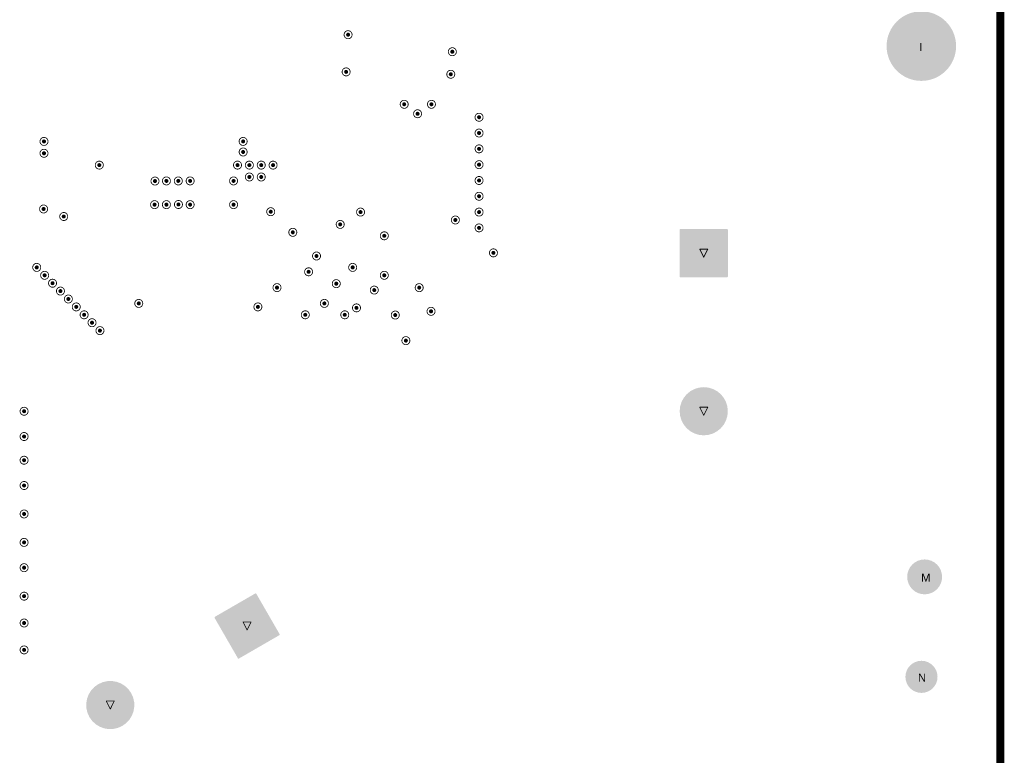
# Model space of a CAD drawing. Header units: inches. Extents: x -11.9 to 0, y -4.1 to 7.1.
# Tile 37 of 54: x -2.4 to 0, y 1.5 to 3.4. Entities that reach past the tile are written whole.
import ezdxf

# ---------------------------------------------------------------- set-up
doc = ezdxf.new("R2010")
doc.units = ezdxf.units.IN
doc.header["$MEASUREMENT"] = 0
for name, color, linetype in [('DrillDrawing', 1, 'Continuous'), ('Mechanical1', 6, 'Continuous'), ('MultiLayer', 9, 'Continuous'), ('PadHoleLayer', 156, 'Continuous'), ('ViaHoleLayer', 16, 'Continuous')]:
    doc.layers.add(name, color=color, linetype=linetype)
doc.styles.add('Arial', font='txt', dxfattribs={"height": 0.2})

# ---------------------------------------------------------------- blocks, each defined once
blk = doc.blocks.new('K_______5005_47')
at = {"layer": 'MultiLayer'}
h = blk.add_hatch(color=9, dxfattribs=at)
edge = h.paths.add_edge_path()
edge.add_arc((0, 0), 0.0435, 0, 360)
at = {"layer": 'PadHoleLayer'}
h = blk.add_hatch(color=156, dxfattribs=at)
edge = h.paths.add_edge_path()
edge.add_arc((0, 0), 0.0315, 0, 360)
blk = doc.blocks.new('K_______5001_99')
at = {"layer": 'MultiLayer'}
h = blk.add_hatch(color=9, dxfattribs=at)
edge = h.paths.add_edge_path()
edge.add_arc((0, 0), 0.04, 0, 360)
at = {"layer": 'PadHoleLayer'}
h = blk.add_hatch(color=156, dxfattribs=at)
edge = h.paths.add_edge_path()
edge.add_arc((0, 0), 0.02, 0, 360)
blk = doc.blocks.new('FP_9774015960R_ROUND_SPACER_6MM0_MFG_B_163')
at = {"layer": 'MultiLayer'}
h = blk.add_hatch(color=9, dxfattribs=at)
edge = h.paths.add_edge_path()
edge.add_arc((0, 0), 0.0866, 0, 360)
at = {"layer": 'PadHoleLayer'}
h = blk.add_hatch(color=156, dxfattribs=at)
edge = h.paths.add_edge_path()
edge.add_arc((0, 0), 0.0866, 0, 360)
blk = doc.blocks.new('FP_ALH82D161DD600_RADIAL_MFG_236')
at = {"layer": 'MultiLayer'}
h = blk.add_hatch(color=9, dxfattribs=at)
edge = h.paths.add_edge_path()
edge.add_arc((-0.2551, 0.0582), 0.0018, 90, 180)
edge.add_line((-0.2569, 0.0582), (-0.2569, -0.0582))
edge.add_arc((-0.2551, -0.0582), 0.0018, 180, 270)
edge.add_line((-0.2551, -0.06), (-0.1386, -0.06))
edge.add_arc((-0.1386, -0.0582), 0.0018, 270, 360)
edge.add_line((-0.1368, -0.0582), (-0.1368, 0.0582))
edge.add_arc((-0.1386, 0.0582), 0.0018, 0, 90)
edge.add_line((-0.1386, 0.06), (-0.2551, 0.06))
h = blk.add_hatch(color=9, dxfattribs=at)
edge = h.paths.add_edge_path()
edge.add_arc((0.1969, 0), 0.06, 0, 360)
at = {"layer": 'PadHoleLayer'}
h = blk.add_hatch(color=156, dxfattribs=at)
edge = h.paths.add_edge_path()
edge.add_arc((-0.1969, 0), 0.0394, 0, 360)
h = blk.add_hatch(color=156, dxfattribs=at)
edge = h.paths.add_edge_path()
edge.add_arc((0.1969, 0), 0.0394, 0, 360)
blk = doc.blocks.new('FP_ALH82D161DD600_RADIAL_MFG_238')
at = {"layer": 'MultiLayer'}
h = blk.add_hatch(color=9, dxfattribs=at)
edge = h.paths.add_edge_path()
edge.add_arc((-0.2551, 0.0582), 0.0018, 90, 180)
edge.add_line((-0.2569, 0.0582), (-0.2569, -0.0582))
edge.add_arc((-0.2551, -0.0582), 0.0018, 180, 270)
edge.add_line((-0.2551, -0.06), (-0.1386, -0.06))
edge.add_arc((-0.1386, -0.0582), 0.0018, 270, 360)
edge.add_line((-0.1368, -0.0582), (-0.1368, 0.0582))
edge.add_arc((-0.1386, 0.0582), 0.0018, 0, 90)
edge.add_line((-0.1386, 0.06), (-0.2551, 0.06))
h = blk.add_hatch(color=9, dxfattribs=at)
edge = h.paths.add_edge_path()
edge.add_arc((0.1969, 0), 0.06, 0, 360)
at = {"layer": 'PadHoleLayer'}
h = blk.add_hatch(color=156, dxfattribs=at)
edge = h.paths.add_edge_path()
edge.add_arc((-0.1969, 0), 0.0394, 0, 360)
h = blk.add_hatch(color=156, dxfattribs=at)
edge = h.paths.add_edge_path()
edge.add_arc((0.1969, 0), 0.0394, 0, 360)

msp = doc.modelspace()

# ---------------------------------------------------------------- hatches: boundary and pattern name
at = {"layer": 'ViaHoleLayer'}
h = msp.add_hatch(color=16, dxfattribs=at)
edge = h.paths.add_edge_path()
edge.add_arc((-1.6256, 3.3355), 0.005, 0, 360)
h = msp.add_hatch(color=16, dxfattribs=at)
edge = h.paths.add_edge_path()
edge.add_arc((-1.3658, 3.2931), 0.005, 0, 360)
h = msp.add_hatch(color=16, dxfattribs=at)
edge = h.paths.add_edge_path()
edge.add_arc((-1.6305, 3.2429), 0.005, 0, 360)
h = msp.add_hatch(color=16, dxfattribs=at)
edge = h.paths.add_edge_path()
edge.add_arc((-1.3697, 3.237), 0.005, 0, 360)
h = msp.add_hatch(color=16, dxfattribs=at)
edge = h.paths.add_edge_path()
edge.add_arc((-1.4858, 3.1622), 0.005, 0, 360)
h = msp.add_hatch(color=16, dxfattribs=at)
edge = h.paths.add_edge_path()
edge.add_arc((-1.4179, 3.1622), 0.005, 0, 360)
h = msp.add_hatch(color=16, dxfattribs=at)
edge = h.paths.add_edge_path()
edge.add_arc((-1.4524, 3.1386), 0.005, 0, 360)
h = msp.add_hatch(color=16, dxfattribs=at)
edge = h.paths.add_edge_path()
edge.add_arc((-1.2992, 3.1299), 0.005, 0, 360)
h = msp.add_hatch(color=16, dxfattribs=at)
edge = h.paths.add_edge_path()
edge.add_arc((-1.2992, 3.0906), 0.005, 0, 360)
h = msp.add_hatch(color=16, dxfattribs=at)
edge = h.paths.add_edge_path()
edge.add_arc((-2.3835, 3.0697), 0.005, 0, 360)
h = msp.add_hatch(color=16, dxfattribs=at)
edge = h.paths.add_edge_path()
edge.add_arc((-1.8872, 3.0697), 0.005, 0, 360)
h = msp.add_hatch(color=16, dxfattribs=at)
edge = h.paths.add_edge_path()
edge.add_arc((-2.3835, 3.0402), 0.005, 0, 360)
h = msp.add_hatch(color=16, dxfattribs=at)
edge = h.paths.add_edge_path()
edge.add_arc((-1.8872, 3.0434), 0.005, 0, 360)
h = msp.add_hatch(color=16, dxfattribs=at)
edge = h.paths.add_edge_path()
edge.add_arc((-1.2992, 3.0512), 0.005, 0, 360)
h = msp.add_hatch(color=16, dxfattribs=at)
edge = h.paths.add_edge_path()
edge.add_arc((-2.2457, 3.0107), 0.005, 0, 360)
h = msp.add_hatch(color=16, dxfattribs=at)
edge = h.paths.add_edge_path()
edge.add_arc((-1.9012, 3.0107), 0.005, 0, 360)
h = msp.add_hatch(color=16, dxfattribs=at)
edge = h.paths.add_edge_path()
edge.add_arc((-1.8717, 3.0107), 0.005, 0, 360)
h = msp.add_hatch(color=16, dxfattribs=at)
edge = h.paths.add_edge_path()
edge.add_arc((-1.8421, 3.0107), 0.005, 0, 360)
h = msp.add_hatch(color=16, dxfattribs=at)
edge = h.paths.add_edge_path()
edge.add_arc((-1.8126, 3.0107), 0.005, 0, 360)
h = msp.add_hatch(color=16, dxfattribs=at)
edge = h.paths.add_edge_path()
edge.add_arc((-1.2992, 3.0118), 0.005, 0, 360)
h = msp.add_hatch(color=16, dxfattribs=at)
edge = h.paths.add_edge_path()
edge.add_arc((-2.1069, 2.971), 0.005, 0, 360)
h = msp.add_hatch(color=16, dxfattribs=at)
edge = h.paths.add_edge_path()
edge.add_arc((-2.0784, 2.9713), 0.005, 0, 360)
h = msp.add_hatch(color=16, dxfattribs=at)
edge = h.paths.add_edge_path()
edge.add_arc((-2.0488, 2.9713), 0.005, 0, 360)
h = msp.add_hatch(color=16, dxfattribs=at)
edge = h.paths.add_edge_path()
edge.add_arc((-2.0193, 2.9713), 0.005, 0, 360)
h = msp.add_hatch(color=16, dxfattribs=at)
edge = h.paths.add_edge_path()
edge.add_arc((-1.911, 2.9713), 0.005, 0, 360)
h = msp.add_hatch(color=16, dxfattribs=at)
edge = h.paths.add_edge_path()
edge.add_arc((-1.8717, 2.9811), 0.005, 0, 360)
h = msp.add_hatch(color=16, dxfattribs=at)
edge = h.paths.add_edge_path()
edge.add_arc((-1.8421, 2.9811), 0.005, 0, 360)
h = msp.add_hatch(color=16, dxfattribs=at)
edge = h.paths.add_edge_path()
edge.add_arc((-1.2992, 2.9724), 0.005, 0, 360)
h = msp.add_hatch(color=16, dxfattribs=at)
edge = h.paths.add_edge_path()
edge.add_arc((-1.2992, 2.9331), 0.005, 0, 360)
h = msp.add_hatch(color=16, dxfattribs=at)
edge = h.paths.add_edge_path()
edge.add_arc((-2.3845, 2.9014), 0.005, 0, 360)
h = msp.add_hatch(color=16, dxfattribs=at)
edge = h.paths.add_edge_path()
edge.add_arc((-2.1079, 2.9122), 0.005, 0, 360)
h = msp.add_hatch(color=16, dxfattribs=at)
edge = h.paths.add_edge_path()
edge.add_arc((-2.0784, 2.9122), 0.005, 0, 360)
h = msp.add_hatch(color=16, dxfattribs=at)
edge = h.paths.add_edge_path()
edge.add_arc((-2.0484, 2.9126), 0.005, 0, 360)
h = msp.add_hatch(color=16, dxfattribs=at)
edge = h.paths.add_edge_path()
edge.add_arc((-2.0193, 2.9122), 0.005, 0, 360)
h = msp.add_hatch(color=16, dxfattribs=at)
edge = h.paths.add_edge_path()
edge.add_arc((-1.911, 2.9122), 0.005, 0, 360)
h = msp.add_hatch(color=16, dxfattribs=at)
edge = h.paths.add_edge_path()
edge.add_arc((-1.8184, 2.8946), 0.005, 0, 360)
h = msp.add_hatch(color=16, dxfattribs=at)
edge = h.paths.add_edge_path()
edge.add_arc((-1.5945, 2.8937), 0.005, 0, 360)
h = msp.add_hatch(color=16, dxfattribs=at)
edge = h.paths.add_edge_path()
edge.add_arc((-1.2992, 2.8937), 0.005, 0, 360)
h = msp.add_hatch(color=16, dxfattribs=at)
edge = h.paths.add_edge_path()
edge.add_arc((-2.3343, 2.8827), 0.005, 0, 360)
h = msp.add_hatch(color=16, dxfattribs=at)
edge = h.paths.add_edge_path()
edge.add_arc((-1.3583, 2.874), 0.005, 0, 360)
h = msp.add_hatch(color=16, dxfattribs=at)
edge = h.paths.add_edge_path()
edge.add_arc((-1.7634, 2.8433), 0.005, 0, 360)
h = msp.add_hatch(color=16, dxfattribs=at)
edge = h.paths.add_edge_path()
edge.add_arc((-1.6453, 2.863), 0.005, 0, 360)
h = msp.add_hatch(color=16, dxfattribs=at)
edge = h.paths.add_edge_path()
edge.add_arc((-1.2992, 2.8543), 0.005, 0, 360)
h = msp.add_hatch(color=16, dxfattribs=at)
edge = h.paths.add_edge_path()
edge.add_arc((-1.5354, 2.8346), 0.005, 0, 360)
h = msp.add_hatch(color=16, dxfattribs=at)
edge = h.paths.add_edge_path()
edge.add_arc((-1.7043, 2.7843), 0.005, 0, 360)
h = msp.add_hatch(color=16, dxfattribs=at)
edge = h.paths.add_edge_path()
edge.add_arc((-1.2634, 2.7921), 0.005, 0, 360)
h = msp.add_hatch(color=16, dxfattribs=at)
edge = h.paths.add_edge_path()
edge.add_arc((-2.4016, 2.7559), 0.005, 0, 360)
h = msp.add_hatch(color=16, dxfattribs=at)
edge = h.paths.add_edge_path()
edge.add_arc((-1.724, 2.7449), 0.005, 0, 360)
h = msp.add_hatch(color=16, dxfattribs=at)
edge = h.paths.add_edge_path()
edge.add_arc((-1.6142, 2.7559), 0.005, 0, 360)
h = msp.add_hatch(color=16, dxfattribs=at)
edge = h.paths.add_edge_path()
edge.add_arc((-2.3819, 2.7362), 0.005, 0, 360)
h = msp.add_hatch(color=16, dxfattribs=at)
edge = h.paths.add_edge_path()
edge.add_arc((-1.5354, 2.7362), 0.005, 0, 360)
h = msp.add_hatch(color=16, dxfattribs=at)
edge = h.paths.add_edge_path()
edge.add_arc((-2.3622, 2.7165), 0.005, 0, 360)
h = msp.add_hatch(color=16, dxfattribs=at)
edge = h.paths.add_edge_path()
edge.add_arc((-2.3425, 2.6969), 0.005, 0, 360)
h = msp.add_hatch(color=16, dxfattribs=at)
edge = h.paths.add_edge_path()
edge.add_arc((-1.8028, 2.7055), 0.005, 0, 360)
h = msp.add_hatch(color=16, dxfattribs=at)
edge = h.paths.add_edge_path()
edge.add_arc((-1.6551, 2.7154), 0.005, 0, 360)
h = msp.add_hatch(color=16, dxfattribs=at)
edge = h.paths.add_edge_path()
edge.add_arc((-1.5604, 2.6994), 0.005, 0, 360)
h = msp.add_hatch(color=16, dxfattribs=at)
edge = h.paths.add_edge_path()
edge.add_arc((-1.4484, 2.7055), 0.005, 0, 360)
h = msp.add_hatch(color=16, dxfattribs=at)
edge = h.paths.add_edge_path()
edge.add_arc((-2.3228, 2.6772), 0.005, 0, 360)
h = msp.add_hatch(color=16, dxfattribs=at)
edge = h.paths.add_edge_path()
edge.add_arc((-2.3031, 2.6575), 0.005, 0, 360)
h = msp.add_hatch(color=16, dxfattribs=at)
edge = h.paths.add_edge_path()
edge.add_arc((-2.1473, 2.6662), 0.005, 0, 360)
h = msp.add_hatch(color=16, dxfattribs=at)
edge = h.paths.add_edge_path()
edge.add_arc((-1.8504, 2.6575), 0.005, 0, 360)
h = msp.add_hatch(color=16, dxfattribs=at)
edge = h.paths.add_edge_path()
edge.add_arc((-1.6847, 2.6662), 0.005, 0, 360)
h = msp.add_hatch(color=16, dxfattribs=at)
edge = h.paths.add_edge_path()
edge.add_arc((-1.6047, 2.6551), 0.005, 0, 360)
h = msp.add_hatch(color=16, dxfattribs=at)
edge = h.paths.add_edge_path()
edge.add_arc((-1.4189, 2.6465), 0.005, 0, 360)
h = msp.add_hatch(color=16, dxfattribs=at)
edge = h.paths.add_edge_path()
edge.add_arc((-2.2835, 2.6378), 0.005, 0, 360)
h = msp.add_hatch(color=16, dxfattribs=at)
edge = h.paths.add_edge_path()
edge.add_arc((-1.7323, 2.6378), 0.005, 0, 360)
h = msp.add_hatch(color=16, dxfattribs=at)
edge = h.paths.add_edge_path()
edge.add_arc((-1.6339, 2.6378), 0.005, 0, 360)
h = msp.add_hatch(color=16, dxfattribs=at)
edge = h.paths.add_edge_path()
edge.add_arc((-1.5081, 2.6372), 0.005, 0, 360)
h = msp.add_hatch(color=16, dxfattribs=at)
edge = h.paths.add_edge_path()
edge.add_arc((-2.2638, 2.6181), 0.005, 0, 360)
h = msp.add_hatch(color=16, dxfattribs=at)
edge = h.paths.add_edge_path()
edge.add_arc((-2.2441, 2.5984), 0.005, 0, 360)
h = msp.add_hatch(color=16, dxfattribs=at)
edge = h.paths.add_edge_path()
edge.add_arc((-1.4816, 2.5735), 0.005, 0, 360)
h = msp.add_hatch(color=16, dxfattribs=at)
edge = h.paths.add_edge_path()
edge.add_arc((-2.4331, 2.3976), 0.005, 0, 360)
h = msp.add_hatch(color=16, dxfattribs=at)
edge = h.paths.add_edge_path()
edge.add_arc((-2.4331, 2.3346), 0.005, 0, 360)
h = msp.add_hatch(color=16, dxfattribs=at)
edge = h.paths.add_edge_path()
edge.add_arc((-2.4331, 2.2756), 0.005, 0, 360)
h = msp.add_hatch(color=16, dxfattribs=at)
edge = h.paths.add_edge_path()
edge.add_arc((-2.4331, 2.2126), 0.005, 0, 360)
h = msp.add_hatch(color=16, dxfattribs=at)
edge = h.paths.add_edge_path()
edge.add_arc((-2.4331, 2.1417), 0.005, 0, 360)
h = msp.add_hatch(color=16, dxfattribs=at)
edge = h.paths.add_edge_path()
edge.add_arc((-2.4331, 2.0709), 0.005, 0, 360)
h = msp.add_hatch(color=16, dxfattribs=at)
edge = h.paths.add_edge_path()
edge.add_arc((-2.4331, 2.0079), 0.005, 0, 360)
h = msp.add_hatch(color=16, dxfattribs=at)
edge = h.paths.add_edge_path()
edge.add_arc((-2.4331, 1.937), 0.005, 0, 360)
h = msp.add_hatch(color=16, dxfattribs=at)
edge = h.paths.add_edge_path()
edge.add_arc((-2.4331, 1.8701), 0.005, 0, 360)
h = msp.add_hatch(color=16, dxfattribs=at)
edge = h.paths.add_edge_path()
edge.add_arc((-2.4331, 1.8031), 0.005, 0, 360)

# ---------------------------------------------------------------- linework, layer by layer
at = {"layer": 'DrillDrawing'}
for points, const_width in [([(-1.6156, 3.3355, 1), (-1.6356, 3.3355, 1)], 0.002), ([(-1.6361, 3.3355, 1), (-1.6351, 3.3355, 1)], 0.001), ([(-1.6161, 3.3355, 1), (-1.6151, 3.3355, 1)], 0.001), ([(-1.3558, 3.2931, 1), (-1.3758, 3.2931, 1)], 0.002), ([(-1.3763, 3.2931, 1), (-1.3753, 3.2931, 1)], 0.001), ([(-1.3563, 3.2931, 1), (-1.3553, 3.2931, 1)], 0.001), ([(-1.6205, 3.2429, 1), (-1.6405, 3.2429, 1)], 0.002), ([(-1.641, 3.2429, 1), (-1.64, 3.2429, 1)], 0.001), ([(-1.621, 3.2429, 1), (-1.62, 3.2429, 1)], 0.001), ([(-1.3597, 3.237, 1), (-1.3797, 3.237, 1)], 0.002), ([(-1.3802, 3.237, 1), (-1.3792, 3.237, 1)], 0.001), ([(-1.3602, 3.237, 1), (-1.3592, 3.237, 1)], 0.001), ([(-1.4758, 3.1622, 1), (-1.4958, 3.1622, 1)], 0.002), ([(-1.4079, 3.1622, 1), (-1.4279, 3.1622, 1)], 0.002), ([(-1.4963, 3.1622, 1), (-1.4953, 3.1622, 1)], 0.001), ([(-1.4763, 3.1622, 1), (-1.4753, 3.1622, 1)], 0.001), ([(-1.4424, 3.1386, 1), (-1.4624, 3.1386, 1)], 0.002), ([(-1.4284, 3.1622, 1), (-1.4274, 3.1622, 1)], 0.001), ([(-1.4084, 3.1622, 1), (-1.4074, 3.1622, 1)], 0.001), ([(-1.4629, 3.1386, 1), (-1.4619, 3.1386, 1)], 0.001), ([(-1.4429, 3.1386, 1), (-1.4419, 3.1386, 1)], 0.001), ([(-1.2892, 3.1299, 1), (-1.3092, 3.1299, 1)], 0.002), ([(-1.3097, 3.1299, 1), (-1.3087, 3.1299, 1)], 0.001), ([(-1.2897, 3.1299, 1), (-1.2887, 3.1299, 1)], 0.001), ([(-1.2892, 3.0906, 1), (-1.3092, 3.0906, 1)], 0.002), ([(-2.3735, 3.0697, 1), (-2.3935, 3.0697, 1)], 0.002), ([(-2.394, 3.0697, 1), (-2.393, 3.0697, 1)], 0.001), ([(-2.374, 3.0697, 1), (-2.373, 3.0697, 1)], 0.001), ([(-1.8772, 3.0697, 1), (-1.8972, 3.0697, 1)], 0.002), ([(-1.8977, 3.0697, 1), (-1.8967, 3.0697, 1)], 0.001), ([(-1.8777, 3.0697, 1), (-1.8767, 3.0697, 1)], 0.001), ([(-1.3097, 3.0906, 1), (-1.3087, 3.0906, 1)], 0.001), ([(-1.2897, 3.0906, 1), (-1.2887, 3.0906, 1)], 0.001), ([(-2.3735, 3.0402, 1), (-2.3935, 3.0402, 1)], 0.002), ([(-1.8772, 3.0434, 1), (-1.8972, 3.0434, 1)], 0.002), ([(-1.8977, 3.0434, 1), (-1.8967, 3.0434, 1)], 0.001), ([(-1.8777, 3.0434, 1), (-1.8767, 3.0434, 1)], 0.001), ([(-1.2892, 3.0512, 1), (-1.3092, 3.0512, 1)], 0.002), ([(-1.3097, 3.0512, 1), (-1.3087, 3.0512, 1)], 0.001), ([(-1.2897, 3.0512, 1), (-1.2887, 3.0512, 1)], 0.001), ([(-2.394, 3.0402, 1), (-2.393, 3.0402, 1)], 0.001), ([(-2.374, 3.0402, 1), (-2.373, 3.0402, 1)], 0.001), ([(-2.2357, 3.0107, 1), (-2.2557, 3.0107, 1)], 0.002), ([(-1.8912, 3.0107, 1), (-1.9112, 3.0107, 1)], 0.002), ([(-1.8617, 3.0107, 1), (-1.8817, 3.0107, 1)], 0.002), ([(-1.8321, 3.0107, 1), (-1.8521, 3.0107, 1)], 0.002), ([(-1.8026, 3.0107, 1), (-1.8226, 3.0107, 1)], 0.002), ([(-1.2892, 3.0118, 1), (-1.3092, 3.0118, 1)], 0.002), ([(-2.2562, 3.0107, 1), (-2.2552, 3.0107, 1)], 0.001), ([(-2.2362, 3.0107, 1), (-2.2352, 3.0107, 1)], 0.001), ([(-1.9117, 3.0107, 1), (-1.9107, 3.0107, 1)], 0.001), ([(-1.8917, 3.0107, 1), (-1.8907, 3.0107, 1)], 0.001), ([(-1.8822, 3.0107, 1), (-1.8812, 3.0107, 1)], 0.001), ([(-1.8622, 3.0107, 1), (-1.8612, 3.0107, 1)], 0.001), ([(-1.8526, 3.0107, 1), (-1.8516, 3.0107, 1)], 0.001), ([(-1.8326, 3.0107, 1), (-1.8316, 3.0107, 1)], 0.001), ([(-1.8231, 3.0107, 1), (-1.8221, 3.0107, 1)], 0.001), ([(-1.8031, 3.0107, 1), (-1.8021, 3.0107, 1)], 0.001), ([(-1.3097, 3.0118, 1), (-1.3087, 3.0118, 1)], 0.001), ([(-1.2897, 3.0118, 1), (-1.2887, 3.0118, 1)], 0.001), ([(-2.0969, 2.971, 1), (-2.1169, 2.971, 1)], 0.002), ([(-2.1174, 2.971, 1), (-2.1164, 2.971, 1)], 0.001), ([(-2.0974, 2.971, 1), (-2.0964, 2.971, 1)], 0.001), ([(-2.0684, 2.9713, 1), (-2.0884, 2.9713, 1)], 0.002), ([(-2.0889, 2.9713, 1), (-2.0879, 2.9713, 1)], 0.001), ([(-2.0689, 2.9713, 1), (-2.0679, 2.9713, 1)], 0.001), ([(-2.0388, 2.9713, 1), (-2.0588, 2.9713, 1)], 0.002), ([(-2.0593, 2.9713, 1), (-2.0583, 2.9713, 1)], 0.001), ([(-2.0393, 2.9713, 1), (-2.0383, 2.9713, 1)], 0.001), ([(-2.0093, 2.9713, 1), (-2.0293, 2.9713, 1)], 0.002), ([(-2.0298, 2.9713, 1), (-2.0288, 2.9713, 1)], 0.001), ([(-2.0098, 2.9713, 1), (-2.0088, 2.9713, 1)], 0.001), ([(-1.901, 2.9713, 1), (-1.921, 2.9713, 1)], 0.002), ([(-1.9215, 2.9713, 1), (-1.9205, 2.9713, 1)], 0.001), ([(-1.9015, 2.9713, 1), (-1.9005, 2.9713, 1)], 0.001), ([(-1.8617, 2.9811, 1), (-1.8817, 2.9811, 1)], 0.002), ([(-1.8822, 2.9811, 1), (-1.8812, 2.9811, 1)], 0.001), ([(-1.8622, 2.9811, 1), (-1.8612, 2.9811, 1)], 0.001), ([(-1.8321, 2.9811, 1), (-1.8521, 2.9811, 1)], 0.002), ([(-1.8526, 2.9811, 1), (-1.8516, 2.9811, 1)], 0.001), ([(-1.8326, 2.9811, 1), (-1.8316, 2.9811, 1)], 0.001), ([(-1.2892, 2.9724, 1), (-1.3092, 2.9724, 1)], 0.002), ([(-1.3097, 2.9724, 1), (-1.3087, 2.9724, 1)], 0.001), ([(-1.2897, 2.9724, 1), (-1.2887, 2.9724, 1)], 0.001), ([(-2.0979, 2.9122, 1), (-2.1179, 2.9122, 1)], 0.002), ([(-2.0684, 2.9122, 1), (-2.0884, 2.9122, 1)], 0.002), ([(-2.0384, 2.9126, 1), (-2.0584, 2.9126, 1)], 0.002), ([(-2.0093, 2.9122, 1), (-2.0293, 2.9122, 1)], 0.002), ([(-1.901, 2.9122, 1), (-1.921, 2.9122, 1)], 0.002), ([(-1.2892, 2.9331, 1), (-1.3092, 2.9331, 1)], 0.002), ([(-1.3097, 2.9331, 1), (-1.3087, 2.9331, 1)], 0.001), ([(-1.2897, 2.9331, 1), (-1.2887, 2.9331, 1)], 0.001), ([(-2.3745, 2.9014, 1), (-2.3945, 2.9014, 1)], 0.002), ([(-2.395, 2.9014, 1), (-2.394, 2.9014, 1)], 0.001), ([(-2.375, 2.9014, 1), (-2.374, 2.9014, 1)], 0.001), ([(-2.1184, 2.9122, 1), (-2.1174, 2.9122, 1)], 0.001), ([(-2.0984, 2.9122, 1), (-2.0974, 2.9122, 1)], 0.001), ([(-2.0889, 2.9122, 1), (-2.0879, 2.9122, 1)], 0.001), ([(-2.0689, 2.9122, 1), (-2.0679, 2.9122, 1)], 0.001), ([(-2.0589, 2.9126, 1), (-2.0579, 2.9126, 1)], 0.001), ([(-2.0389, 2.9126, 1), (-2.0379, 2.9126, 1)], 0.001), ([(-2.0298, 2.9122, 1), (-2.0288, 2.9122, 1)], 0.001), ([(-2.0098, 2.9122, 1), (-2.0088, 2.9122, 1)], 0.001), ([(-1.9215, 2.9122, 1), (-1.9205, 2.9122, 1)], 0.001), ([(-1.9015, 2.9122, 1), (-1.9005, 2.9122, 1)], 0.001), ([(-1.8084, 2.8946, 1), (-1.8284, 2.8946, 1)], 0.002), ([(-1.8289, 2.8946, 1), (-1.8279, 2.8946, 1)], 0.001), ([(-1.8089, 2.8946, 1), (-1.8079, 2.8946, 1)], 0.001), ([(-1.5845, 2.8937, 1), (-1.6045, 2.8937, 1)], 0.002), ([(-1.2892, 2.8937, 1), (-1.3092, 2.8937, 1)], 0.002), ([(-2.3243, 2.8827, 1), (-2.3443, 2.8827, 1)], 0.002), ([(-2.3448, 2.8827, 1), (-2.3438, 2.8827, 1)], 0.001), ([(-2.3248, 2.8827, 1), (-2.3238, 2.8827, 1)], 0.001), ([(-1.6353, 2.863, 1), (-1.6553, 2.863, 1)], 0.002), ([(-1.605, 2.8937, 1), (-1.604, 2.8937, 1)], 0.001), ([(-1.585, 2.8937, 1), (-1.584, 2.8937, 1)], 0.001), ([(-1.3483, 2.874, 1), (-1.3683, 2.874, 1)], 0.002), ([(-1.3688, 2.874, 1), (-1.3678, 2.874, 1)], 0.001), ([(-1.3488, 2.874, 1), (-1.3478, 2.874, 1)], 0.001), ([(-1.3097, 2.8937, 1), (-1.3087, 2.8937, 1)], 0.001), ([(-1.2897, 2.8937, 1), (-1.2887, 2.8937, 1)], 0.001), ([(-1.7534, 2.8433, 1), (-1.7734, 2.8433, 1)], 0.002), ([(-1.6558, 2.863, 1), (-1.6548, 2.863, 1)], 0.001), ([(-1.6358, 2.863, 1), (-1.6348, 2.863, 1)], 0.001), ([(-1.2892, 2.8543, 1), (-1.3092, 2.8543, 1)], 0.002), ([(-1.3097, 2.8543, 1), (-1.3087, 2.8543, 1)], 0.001), ([(-1.2897, 2.8543, 1), (-1.2887, 2.8543, 1)], 0.001), ([(-1.7739, 2.8433, 1), (-1.7729, 2.8433, 1)], 0.001), ([(-1.7539, 2.8433, 1), (-1.7529, 2.8433, 1)], 0.001), ([(-1.5254, 2.8346, 1), (-1.5454, 2.8346, 1)], 0.002), ([(-1.5459, 2.8346, 1), (-1.5449, 2.8346, 1)], 0.001), ([(-1.5259, 2.8346, 1), (-1.5249, 2.8346, 1)], 0.001), ([(-1.2534, 2.7921, 1), (-1.2734, 2.7921, 1)], 0.002), ([(-0.7497, 2.8013, 1), (-0.7487, 2.8013, 1)], 0.001), ([(-0.7497, 2.8013, 1), (-0.7487, 2.8013, 1)], 0.001), ([(-0.7297, 2.8013, 1), (-0.7287, 2.8013, 1)], 0.001), ([(-0.7297, 2.8013, 1), (-0.7287, 2.8013, 1)], 0.001), ([(-1.6943, 2.7843, 1), (-1.7143, 2.7843, 1)], 0.002), ([(-1.7148, 2.7843, 1), (-1.7138, 2.7843, 1)], 0.001), ([(-1.6948, 2.7843, 1), (-1.6938, 2.7843, 1)], 0.001), ([(-1.2739, 2.7921, 1), (-1.2729, 2.7921, 1)], 0.001), ([(-1.2539, 2.7921, 1), (-1.2529, 2.7921, 1)], 0.001), ([(-0.7397, 2.7813, 1), (-0.7387, 2.7813, 1)], 0.001), ([(-0.7397, 2.7813, 1), (-0.7387, 2.7813, 1)], 0.001), ([(-2.3916, 2.7559, 1), (-2.4116, 2.7559, 1)], 0.002), ([(-2.4121, 2.7559, 1), (-2.4111, 2.7559, 1)], 0.001), ([(-2.3921, 2.7559, 1), (-2.3911, 2.7559, 1)], 0.001), ([(-1.714, 2.7449, 1), (-1.734, 2.7449, 1)], 0.002), ([(-1.6042, 2.7559, 1), (-1.6242, 2.7559, 1)], 0.002), ([(-1.6247, 2.7559, 1), (-1.6237, 2.7559, 1)], 0.001), ([(-1.6047, 2.7559, 1), (-1.6037, 2.7559, 1)], 0.001), ([(-2.3719, 2.7362, 1), (-2.3919, 2.7362, 1)], 0.002), ([(-2.3924, 2.7362, 1), (-2.3914, 2.7362, 1)], 0.001), ([(-2.3522, 2.7165, 1), (-2.3722, 2.7165, 1)], 0.002), ([(-2.3724, 2.7362, 1), (-2.3714, 2.7362, 1)], 0.001), ([(-1.7345, 2.7449, 1), (-1.7335, 2.7449, 1)], 0.001), ([(-1.7145, 2.7449, 1), (-1.7135, 2.7449, 1)], 0.001), ([(-1.6451, 2.7154, 1), (-1.6651, 2.7154, 1)], 0.002), ([(-1.5254, 2.7362, 1), (-1.5454, 2.7362, 1)], 0.002), ([(-1.5459, 2.7362, 1), (-1.5449, 2.7362, 1)], 0.001), ([(-1.5259, 2.7362, 1), (-1.5249, 2.7362, 1)], 0.001), ([(-2.3727, 2.7165, 1), (-2.3717, 2.7165, 1)], 0.001), ([(-2.3325, 2.6969, 1), (-2.3525, 2.6969, 1)], 0.002), ([(-2.3527, 2.7165, 1), (-2.3517, 2.7165, 1)], 0.001), ([(-1.7928, 2.7055, 1), (-1.8128, 2.7055, 1)], 0.002), ([(-1.8133, 2.7055, 1), (-1.8123, 2.7055, 1)], 0.001), ([(-1.7933, 2.7055, 1), (-1.7923, 2.7055, 1)], 0.001), ([(-1.6656, 2.7154, 1), (-1.6646, 2.7154, 1)], 0.001), ([(-1.6456, 2.7154, 1), (-1.6446, 2.7154, 1)], 0.001), ([(-1.5504, 2.6994, 1), (-1.5704, 2.6994, 1)], 0.002), ([(-1.5709, 2.6994, 1), (-1.5699, 2.6994, 1)], 0.001), ([(-1.5509, 2.6994, 1), (-1.5499, 2.6994, 1)], 0.001), ([(-1.4384, 2.7055, 1), (-1.4584, 2.7055, 1)], 0.002), ([(-1.4589, 2.7055, 1), (-1.4579, 2.7055, 1)], 0.001), ([(-1.4389, 2.7055, 1), (-1.4379, 2.7055, 1)], 0.001), ([(-2.353, 2.6969, 1), (-2.352, 2.6969, 1)], 0.001), ([(-2.3128, 2.6772, 1), (-2.3328, 2.6772, 1)], 0.002), ([(-2.3333, 2.6772, 1), (-2.3323, 2.6772, 1)], 0.001), ([(-2.333, 2.6969, 1), (-2.332, 2.6969, 1)], 0.001), ([(-2.3133, 2.6772, 1), (-2.3123, 2.6772, 1)], 0.001), ([(-2.1373, 2.6662, 1), (-2.1573, 2.6662, 1)], 0.002), ([(-1.6747, 2.6662, 1), (-1.6947, 2.6662, 1)], 0.002), ([(-2.2931, 2.6575, 1), (-2.3131, 2.6575, 1)], 0.002), ([(-2.3136, 2.6575, 1), (-2.3126, 2.6575, 1)], 0.001), ([(-2.2936, 2.6575, 1), (-2.2926, 2.6575, 1)], 0.001), ([(-2.1578, 2.6662, 1), (-2.1568, 2.6662, 1)], 0.001), ([(-2.1378, 2.6662, 1), (-2.1368, 2.6662, 1)], 0.001), ([(-1.8404, 2.6575, 1), (-1.8604, 2.6575, 1)], 0.002), ([(-1.8609, 2.6575, 1), (-1.8599, 2.6575, 1)], 0.001), ([(-1.8409, 2.6575, 1), (-1.8399, 2.6575, 1)], 0.001), ([(-1.6952, 2.6662, 1), (-1.6942, 2.6662, 1)], 0.001), ([(-1.6752, 2.6662, 1), (-1.6742, 2.6662, 1)], 0.001), ([(-1.5947, 2.6551, 1), (-1.6147, 2.6551, 1)], 0.002), ([(-1.6152, 2.6551, 1), (-1.6142, 2.6551, 1)], 0.001), ([(-1.5952, 2.6551, 1), (-1.5942, 2.6551, 1)], 0.001), ([(-1.4089, 2.6465, 1), (-1.4289, 2.6465, 1)], 0.002), ([(-2.2735, 2.6378, 1), (-2.2935, 2.6378, 1)], 0.002), ([(-2.294, 2.6378, 1), (-2.293, 2.6378, 1)], 0.001), ([(-2.2538, 2.6181, 1), (-2.2738, 2.6181, 1)], 0.002), ([(-2.274, 2.6378, 1), (-2.273, 2.6378, 1)], 0.001), ([(-1.7223, 2.6378, 1), (-1.7423, 2.6378, 1)], 0.002), ([(-1.7428, 2.6378, 1), (-1.7418, 2.6378, 1)], 0.001), ([(-1.7228, 2.6378, 1), (-1.7218, 2.6378, 1)], 0.001), ([(-1.6239, 2.6378, 1), (-1.6439, 2.6378, 1)], 0.002), ([(-1.6444, 2.6378, 1), (-1.6434, 2.6378, 1)], 0.001), ([(-1.6244, 2.6378, 1), (-1.6234, 2.6378, 1)], 0.001), ([(-1.4981, 2.6372, 1), (-1.5181, 2.6372, 1)], 0.002), ([(-1.5186, 2.6372, 1), (-1.5176, 2.6372, 1)], 0.001), ([(-1.4986, 2.6372, 1), (-1.4976, 2.6372, 1)], 0.001), ([(-1.4294, 2.6465, 1), (-1.4284, 2.6465, 1)], 0.001), ([(-1.4094, 2.6465, 1), (-1.4084, 2.6465, 1)], 0.001), ([(-2.2743, 2.6181, 1), (-2.2733, 2.6181, 1)], 0.001), ([(-2.2341, 2.5984, 1), (-2.2541, 2.5984, 1)], 0.002), ([(-2.2543, 2.6181, 1), (-2.2533, 2.6181, 1)], 0.001), ([(-2.2546, 2.5984, 1), (-2.2536, 2.5984, 1)], 0.001), ([(-2.2346, 2.5984, 1), (-2.2336, 2.5984, 1)], 0.001), ([(-1.4716, 2.5735, 1), (-1.4916, 2.5735, 1)], 0.002), ([(-1.4921, 2.5735, 1), (-1.4911, 2.5735, 1)], 0.001), ([(-1.4721, 2.5735, 1), (-1.4711, 2.5735, 1)], 0.001), ([(-2.4231, 2.3976, 1), (-2.4431, 2.3976, 1)], 0.002), ([(-0.7497, 2.4076, 1), (-0.7487, 2.4076, 1)], 0.001), ([(-0.7497, 2.4076, 1), (-0.7487, 2.4076, 1)], 0.001), ([(-0.7297, 2.4076, 1), (-0.7287, 2.4076, 1)], 0.001), ([(-0.7297, 2.4076, 1), (-0.7287, 2.4076, 1)], 0.001), ([(-2.4436, 2.3976, 1), (-2.4426, 2.3976, 1)], 0.001), ([(-2.4236, 2.3976, 1), (-2.4226, 2.3976, 1)], 0.001), ([(-0.7397, 2.3876, 1), (-0.7387, 2.3876, 1)], 0.001), ([(-0.7397, 2.3876, 1), (-0.7387, 2.3876, 1)], 0.001), ([(-2.4231, 2.3346, 1), (-2.4431, 2.3346, 1)], 0.002), ([(-2.4436, 2.3346, 1), (-2.4426, 2.3346, 1)], 0.001), ([(-2.4236, 2.3346, 1), (-2.4226, 2.3346, 1)], 0.001), ([(-2.4231, 2.2756, 1), (-2.4431, 2.2756, 1)], 0.002), ([(-2.4436, 2.2756, 1), (-2.4426, 2.2756, 1)], 0.001), ([(-2.4236, 2.2756, 1), (-2.4226, 2.2756, 1)], 0.001), ([(-2.4231, 2.2126, 1), (-2.4431, 2.2126, 1)], 0.002), ([(-2.4436, 2.2126, 1), (-2.4426, 2.2126, 1)], 0.001), ([(-2.4236, 2.2126, 1), (-2.4226, 2.2126, 1)], 0.001), ([(-2.4231, 2.1417, 1), (-2.4431, 2.1417, 1)], 0.002), ([(-2.4436, 2.1417, 1), (-2.4426, 2.1417, 1)], 0.001), ([(-2.4236, 2.1417, 1), (-2.4226, 2.1417, 1)], 0.001), ([(-2.4231, 2.0709, 1), (-2.4431, 2.0709, 1)], 0.002), ([(-2.4436, 2.0709, 1), (-2.4426, 2.0709, 1)], 0.001), ([(-2.4236, 2.0709, 1), (-2.4226, 2.0709, 1)], 0.001), ([(-2.4231, 2.0079, 1), (-2.4431, 2.0079, 1)], 0.002), ([(-2.4436, 2.0079, 1), (-2.4426, 2.0079, 1)], 0.001), ([(-2.4236, 2.0079, 1), (-2.4226, 2.0079, 1)], 0.001), ([(-2.4231, 1.937, 1), (-2.4431, 1.937, 1)], 0.002), ([(-2.4436, 1.937, 1), (-2.4426, 1.937, 1)], 0.001), ([(-2.4236, 1.937, 1), (-2.4226, 1.937, 1)], 0.001), ([(-2.4231, 1.8701, 1), (-2.4431, 1.8701, 1)], 0.002), ([(-2.4436, 1.8701, 1), (-2.4426, 1.8701, 1)], 0.001), ([(-2.4236, 1.8701, 1), (-2.4226, 1.8701, 1)], 0.001), ([(-1.8878, 1.8726, 1), (-1.8868, 1.8726, 1)], 0.001), ([(-1.8878, 1.8726, 1), (-1.8868, 1.8726, 1)], 0.001), ([(-1.8678, 1.8726, 1), (-1.8668, 1.8726, 1)], 0.001), ([(-1.8678, 1.8726, 1), (-1.8668, 1.8726, 1)], 0.001), ([(-1.8778, 1.8526, 1), (-1.8768, 1.8526, 1)], 0.001), ([(-1.8778, 1.8526, 1), (-1.8768, 1.8526, 1)], 0.001), ([(-2.4231, 1.8031, 1), (-2.4431, 1.8031, 1)], 0.002), ([(-2.4436, 1.8031, 1), (-2.4426, 1.8031, 1)], 0.001), ([(-2.4236, 1.8031, 1), (-2.4226, 1.8031, 1)], 0.001), ([(-2.2288, 1.6758, 1), (-2.2278, 1.6758, 1)], 0.001), ([(-2.2288, 1.6758, 1), (-2.2278, 1.6758, 1)], 0.001), ([(-2.2088, 1.6758, 1), (-2.2078, 1.6758, 1)], 0.001), ([(-2.2088, 1.6758, 1), (-2.2078, 1.6758, 1)], 0.001), ([(-2.2188, 1.6558, 1), (-2.2178, 1.6558, 1)], 0.001), ([(-2.2188, 1.6558, 1), (-2.2178, 1.6558, 1)], 0.001)]:
    msp.add_lwpolyline(points, format="xyb", close=True, dxfattribs=dict(at, const_width=const_width))
at = {"layer": 'DrillDrawing', "const_width": 0.002}
for points in [[(-0.7492, 2.8013), (-0.7292, 2.8013)], [(-0.7492, 2.8013), (-0.7392, 2.7813)], [(-0.7392, 2.7813), (-0.7292, 2.8013)], [(-0.7492, 2.4076), (-0.7292, 2.4076)], [(-0.7492, 2.4076), (-0.7392, 2.3876)], [(-0.7392, 2.3876), (-0.7292, 2.4076)], [(-1.8873, 1.8726), (-1.8673, 1.8726)], [(-1.8873, 1.8726), (-1.8773, 1.8526)], [(-1.8773, 1.8526), (-1.8673, 1.8726)], [(-2.2283, 1.6758), (-2.2083, 1.6758)], [(-2.2283, 1.6758), (-2.2183, 1.6558)], [(-2.2183, 1.6558), (-2.2083, 1.6758)]]:
    msp.add_lwpolyline(points, dxfattribs=at)
at = {"layer": 'Mechanical1', "const_width": 0.0197}
msp.add_lwpolyline([(0, 7.0945), (0, 0)], dxfattribs=at)
msp.add_lwpolyline([(0, 7.0945), (0, 0)], dxfattribs=at)
msp.add_lwpolyline([(0, 7.0945), (0, 0)], dxfattribs=at)

# ---------------------------------------------------------------- block references
for name, p, rotation in [('FP_9774015960R_ROUND_SPACER_6MM0_MFG_B_163', (-0.1969, 3.3071), 180), ('FP_ALH82D161DD600_RADIAL_MFG_238', (-0.7392, 2.5945), 270), ('K_______5005_47', (-0.1887, 1.985), 90), ('FP_ALH82D161DD600_RADIAL_MFG_236', (-2.0478, 1.7642), 210), ('K_______5001_99', (-0.1966, 1.736), 90)]:
    msp.add_blockref(name, p, dxfattribs=dict(rotation=rotation))

# ---------------------------------------------------------------- texts
at = {"layer": 'DrillDrawing', "style": 'Arial'}
for s, p in [('I', (-0.2022, 3.2951)), ('M', (-0.1973, 1.973)), ('N', (-0.2053, 1.724))]:
    msp.add_text(s, height=0.02, dxfattribs=at).set_placement(p)

doc.saveas('drawing.dxf')
